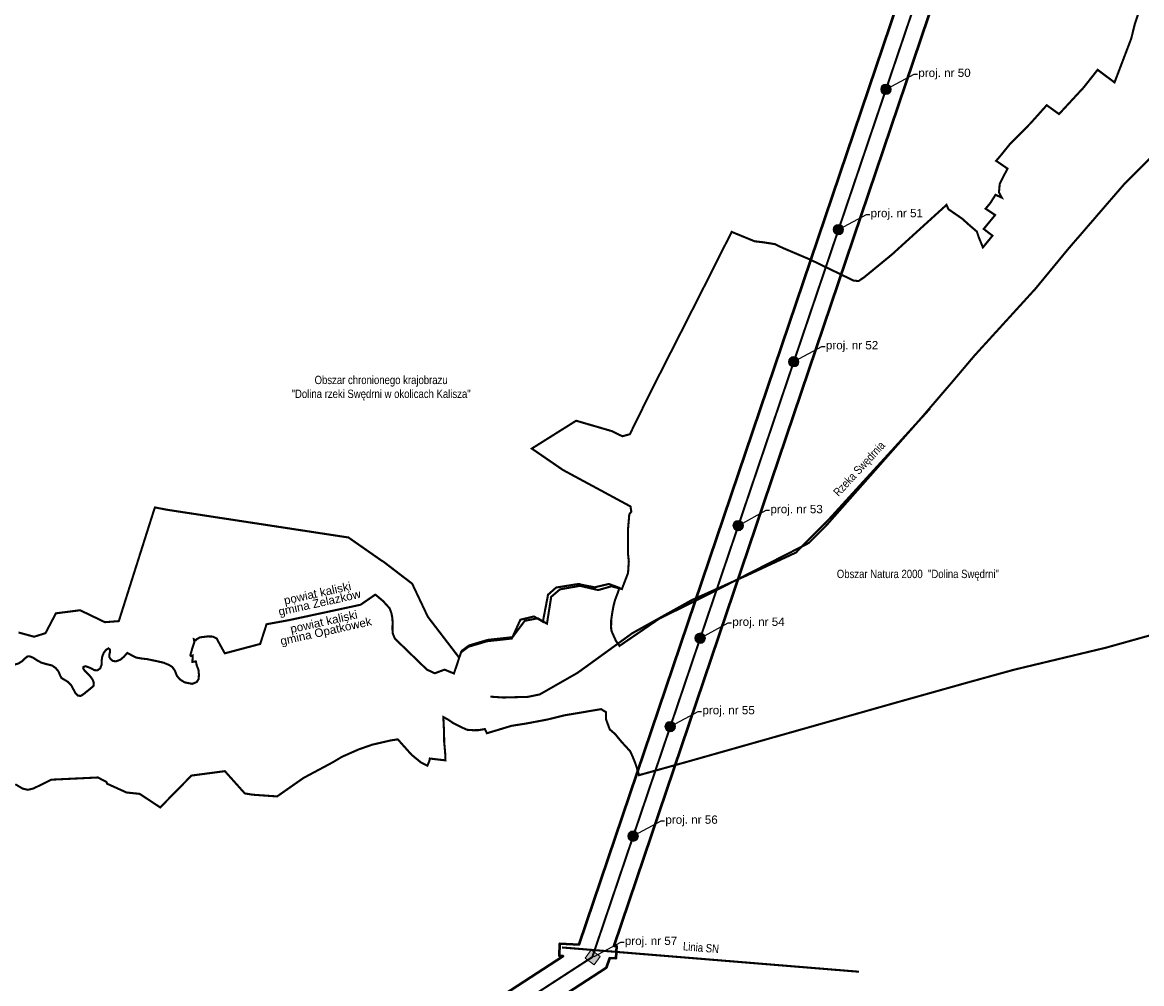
# Model space of a CAD drawing. Header units: metres. Extents: x 6442561 to 6528666, y 5729610 to 6030272.
# Tile 16 of 51: x 6510498 to 6513187, y 5737309 to 5739617. Entities that reach past the tile are written whole.
import ezdxf
from ezdxf import colors
from ezdxf.entities.mleader import LeaderData, LeaderLine
from ezdxf.math import Vec2, Vec3

# ---------------------------------------------------------------- set-up
doc = ezdxf.new("R2010")
doc.units = ezdxf.units.M
doc.linetypes.add('ACAD_ISO10W100', pattern=[18, 12, -3, 0, -3])
doc.linetypes.add('DASHDOT', pattern=[4, 2, -0.9, 0.2, -0.9])
doc.layers.get('0').update_dxf_attribs({"lineweight": 0})
for name, color, linetype, lineweight in [('#Podkład', 7, 'Continuous', 0), ('@obiekty krzyżowane', 5, 'Continuous', 15), ('@opis podziału adm', 6, 'DASHDOT', 20), ('@opis słupów', 1, 'Continuous', 15), ('@opisy', 7, 'Continuous', 15), ('@Oś linii poglądowa', 1, 'Continuous', 15), ('@słupy', 1, 'Continuous', 0), ('_NATURA2000', 94, 'Continuous', 15), ('_NATURA2000 opis', 94, 'Continuous', 15), ('_zakres', 4, 'Continuous', 20), ('EI_Gminy_granice', 6, 'Continuous', 40)]:
    doc.layers.add(name, color=color, linetype=linetype, lineweight=lineweight)
doc.styles.add('Arial Narrow', font='ARIALN.TTF')
doc.styles.get("Standard").update_dxf_attribs({"font": 'arial.ttf'})

# ---------------------------------------------------------------- blocks, each defined once
blk = doc.blocks.new('*U2')
at = {"lineweight": 30}
h = blk.add_hatch(color=0, dxfattribs=at)
h.dxf.hatch_style = 1
h.paths.add_polyline_path([(-29.8, -1.2, 1), (30.1, -1.2, 1)])
at = {"layer": '#Podkład', "color": 0, "linetype": 'Continuous'}
blk.add_circle((0.2, -1.2), 30, dxfattribs=at)
blk = doc.blocks.new('*U3')
at = {"layer": '#Podkład', "linetype": 'Continuous', "transparency": 33554687}
h = blk.add_hatch(color=0, dxfattribs=at)
h.dxf.hatch_style = 1
h.paths.add_polyline_path([(-20.6, 18.2), (20.9, 18.2), (20.9, -20.7), (-20.6, -20.7)])
at = {"color": 0}
blk.add_lwpolyline([(-20.6, 18.2), (20.9, 18.2), (20.9, -20.7), (-20.6, -20.7)], close=True, dxfattribs=at)
at = {"layer": '@słupy', "color": 0, "linetype": 'Continuous'}
blk.add_lwpolyline([(-20.6, 18.2), (20.9, 18.2), (20.9, -20.7), (-20.6, -20.7)], close=True, dxfattribs=at)

msp = doc.modelspace()

# ---------------------------------------------------------------- linework, layer by layer
at = {"layer": '@obiekty krzyżowane', "linetype": 'ACAD_ISO10W100', "ltscale": 0.2, "const_width": 5, "flags": 128}
for points in [[(6511622.1, 5737998), (6511653.5, 5737995.9), (6511696.8, 5737997.1), (6511712.8, 5737997.5), (6511741.3, 5738003.5), (6511832.4, 5738055.6), (6511963.2, 5738150.3), (6512105.6, 5738229.6), (6512240.2, 5738290), (6512356.5, 5738344.1), (6512438.2, 5738426.7), (6512678.4, 5738689.8)], [(6511794.7, 5737395.7), (6512508, 5737337.4)]]:
    msp.add_lwpolyline(points, dxfattribs=at)

# ---------------------------------------------------------------- block references
at = {"layer": '@słupy', "linetype": 'Continuous', "xscale": 0.4184172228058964, "yscale": 0.4184172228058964, "zscale": 0.4184172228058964, "rotation": 259.5500809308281}
for p in [(6512572.9, 5739456.4), (6512458.8, 5739119.5), (6512351.5, 5738802.3), (6512218.2, 5738408.7), (6512126.7, 5738138.3), (6512054.8, 5737926), (6511965.8, 5737663.1)]:
    msp.add_blockref('*U2', p, dxfattribs=at)
at = {"layer": '@słupy', "color": 1, "linetype": 'Continuous', "xscale": 0.6389805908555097, "yscale": 0.6389805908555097, "zscale": 0.6389805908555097, "rotation": 143.9087073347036}
msp.add_blockref('*U3', (6511867.6, 5737371.4), dxfattribs=at)

# ---------------------------------------------------------------- texts
at = {"layer": '@opis podziału adm', "insert": (6511080.2, 5738167.4), "char_height": 20, "attachment_point": 4, "rotation": 12.5172, "line_spacing_factor": 0.7, "bg_fill": 3, "box_fill_scale": 1.2, "bg_fill_color": 256, "bg_fill_transparency": 0}
msp.add_mtext_dynamic_manual_height_columns('\\pxqc;powiat kaliski\\Pgmina Żelazków\\P\\pi6.71062,q*;\\P\\pi0,qc;powiat kaliski\\Pgmina Opatkówek', width=281.962, gutter_width=200, heights=[136], dxfattribs=at)

# ---------------------------------------------------------------- next in the draw order: linework, layer by layer
at = {"layer": '_NATURA2000', "color": 7, "ltscale": 0.5, "const_width": 5, "flags": 128}
msp.add_lwpolyline([(6513208.7, 5738145.7), (6513182.4, 5738138.4), (6513167.3, 5738134.1), (6513163.1, 5738133), (6513103.5, 5738116.3), (6513099.4, 5738115.2), (6512881, 5738062.9), (6512762, 5738030.1), (6512759, 5738029.2), (6512592.2, 5737982.4), (6512096.8, 5737842.1), (6511979.3, 5737809.4), (6511976.9, 5737818.7), (6511970.5, 5737838.1), (6511964.1, 5737854.1), (6511958.2, 5737866.9), (6511937.5, 5737889.4), (6511922, 5737908.2), (6511909.1, 5737919.4), (6511900.2, 5737943.5), (6511900.4, 5737960.6), (6511888.4, 5737968), (6511799.4, 5737953), (6511759.1, 5737943), (6511707.5, 5737933.3), (6511673.4, 5737928), (6511614, 5737910.1), (6511609.1, 5737920.2), (6511593.4, 5737917.5), (6511581.3, 5737917.4), (6511566.7, 5737918.4), (6511550.9, 5737925.4), (6511532.6, 5737934.9), (6511520.4, 5737943.2), (6511509.4, 5737949.1), (6511511.1, 5737914), (6511511.5, 5737888.6), (6511514.3, 5737857.1), (6511514.5, 5737845), (6511476.9, 5737849.4), (6511475.8, 5737843.3), (6511471.1, 5737832.3), (6511456.4, 5737839.4), (6511433.2, 5737858.4), (6511400, 5737895.5), (6511383.1, 5737892.9), (6511338.4, 5737882.6), (6511305.9, 5737871.2), (6511266.2, 5737853.7), (6511243.4, 5737840.1), (6511173.6, 5737802.8), (6511110.1, 5737758.4), (6511050.6, 5737762.6), (6511032.5, 5737765.7), (6510984.7, 5737819.1), (6510904.5, 5737808.5), (6510892.7, 5737796.5), (6510829.4, 5737732), (6510797.6, 5737753), (6510780.1, 5737764.5), (6510748.4, 5737767.9), (6510701.7, 5737789), (6510700.3, 5737793.1), (6510679.8, 5737803.9), (6510567.6, 5737798.6), (6510565, 5737797.3), (6510525.3, 5737777.6), (6510511.6, 5737774.3), (6510499.1, 5737777.1), (6510481.4, 5737787.7)], dxfattribs=at)

# ---------------------------------------------------------------- next in the draw order: texts
at = {"layer": '@opisy', "color": 5, "char_height": 20, "attachment_point": 5, "style": 'Arial Narrow', "bg_fill": 3, "box_fill_scale": 1, "bg_fill_color": 256, "bg_fill_transparency": 0}
for s, width, insert, rotation in [('Rzeka Swędrnia', 176.959, (6512510.4, 5738543.3), 47.2225), ('Linia SN', 95.48, (6512128.3, 5737395.4), 355.3846)]:
    msp.add_mtext_dynamic_manual_height_columns(s, width=width, gutter_width=12.5, heights=[0], dxfattribs=dict(at, insert=insert, rotation=rotation))

# ---------------------------------------------------------------- next in the draw order: linework, layer by layer
at = {"layer": '@Oś linii poglądowa', "color": 1, "linetype": 'ACAD_ISO10W100', "ltscale": 0.2, "const_width": 5, "flags": 128}
msp.add_lwpolyline([(6520655.8, 5751552.6), (6520642.5, 5751551.6), (6520549.1, 5751575.6), (6520306.8, 5751481.5), (6518865.6, 5749610.1), (6516989.9, 5747175.6), (6514483.7, 5744092.7), (6512784.3, 5740019.6), (6512672.7, 5739752), (6511867.2, 5737372.6), (6509563.2, 5735877.4), (6509542.3, 5735627), (6509411.4, 5735624.6), (6509263.7, 5735683.3), (6509130.5, 5735602), (6508936.8, 5735129.9), (6508277.2, 5733553.1), (6508161.6, 5733276.4), (6507841.4, 5732801), (6507319, 5732791.4), (6507271.8, 5732778.7)], dxfattribs=at)
at = {"layer": '_NATURA2000', "color": 7, "ltscale": 0.5, "const_width": 5, "flags": 128}
msp.add_lwpolyline([(6510489.1, 5738152.1), (6510523.2, 5738142.8), (6510526.4, 5738141.9), (6510553.8, 5738150.4), (6510578.8, 5738198), (6510581.4, 5738198.4), (6510637, 5738205.5), (6510696.6, 5738176.8), (6510730, 5738179.4), (6510739.4, 5738209.2), (6510792.7, 5738377.4), (6510814.7, 5738446.6), (6510816.9, 5738452.3), (6510847.7, 5738446.5), (6511027.5, 5738419), (6511030.7, 5738418.5), (6511244.2, 5738385.9), (6511281.5, 5738380.2), (6511360.9, 5738324.8), (6511365.7, 5738322), (6511434.6, 5738269.2), (6511472.2, 5738189.8), (6511547.5, 5738091.5), (6511548.4, 5738094.2), (6511553.5, 5738107.9), (6511571.4, 5738121), (6511616.1, 5738134.3), (6511675.4, 5738140.7), (6511705, 5738180.2), (6511736.6, 5738186.1), (6511758.3, 5738173.2), (6511768.5, 5738237.7), (6511789.6, 5738255.7), (6511837.7, 5738264.1), (6511881.5, 5738253.9), (6511912.9, 5738263), (6511922.4, 5738260.6), (6511938.3, 5738256.4), (6511953, 5738294.8), (6511954.9, 5738322.9), (6511952.9, 5738341.7), (6511952.9, 5738399.1), (6511956.1, 5738435.8), (6511960.9, 5738442.2), (6511959, 5738454.7), (6511876.7, 5738499.2), (6511864, 5738506), (6511796.9, 5738542.2), (6511721.9, 5738593.7), (6511778.4, 5738629.2), (6511781.1, 5738630.9), (6511828.4, 5738660.6), (6511913.6, 5738635.8), (6511939.5, 5738623.3), (6511957.4, 5738628.2), (6512006.6, 5738728.2), (6512039.2, 5738792.5), (6512081.3, 5738875.3), (6512142.5, 5738995.9), (6512201.1, 5739112.3), (6512201.9, 5739114.1), (6512257, 5739091.5), (6512279.9, 5739088.8), (6512305.9, 5739084.6), (6512324.3, 5739075.7), (6512390.2, 5739047.7), (6512494.5, 5738997.3), (6512506.7, 5738995.9), (6512520.3, 5739005.2), (6512586.6, 5739059.5), (6512718, 5739178.9), (6512722.5, 5739168.6), (6512755.8, 5739145.6), (6512769.9, 5739132.8), (6512790.9, 5739114.8), (6512795.5, 5739101), (6512805.4, 5739076.8), (6512828.4, 5739104.9), (6512807.3, 5739121.1), (6512834.7, 5739154.5), (6512811.9, 5739169.8), (6512823, 5739183), (6512835.7, 5739203.1), (6512850.6, 5739196.4), (6512844.3, 5739208.4), (6512844.3, 5739212.8), (6512845.8, 5739229.3), (6512864.4, 5739266), (6512837.2, 5739284.7), (6512850, 5739299.7), (6512869.7, 5739324.2), (6512918.5, 5739373.5), (6512958.7, 5739418.2), (6512988.3, 5739397), (6513047.6, 5739461.1), (6513080.9, 5739503.3), (6513121.5, 5739472.9), (6513161.7, 5739578.4), (6513170.5, 5739614.1), (6513177.9, 5739635.8)], dxfattribs=at)
at = {"layer": 'EI_Gminy_granice', "linetype": 'ACAD_ISO10W100', "ltscale": 0.5, "const_width": 5, "flags": 128}
msp.add_lwpolyline([(6509049.5, 5736527), (6509069.8, 5736549), (6509069, 5736553.1), (6509191.2, 5736658), (6509098.7, 5736769.3), (6509131.7, 5736797), (6509268.5, 5736911.9), (6509359.7, 5736800.7), (6509410.3, 5736845.9), (6509457.1, 5736887.7), (6509481.1, 5736858.1), (6509542, 5736783), (6509559.9, 5736807), (6509577.1, 5736828.5), (6509596.5, 5736854.7), (6509604.5, 5736867.2), (6509613.4, 5736878.1), (6509619.3, 5736885.3), (6509627.6, 5736898.1), (6509643.3, 5736923), (6509651, 5736936.6), (6509658.6, 5736950), (6509672.9, 5736975.2), (6509681.5, 5736986.9), (6509683.1, 5736989.5), (6509682.3, 5736998.3), (6509681.6, 5737010.1), (6509676.7, 5737038.7), (6509677.3, 5737049.5), (6509680.1, 5737056.7), (6509683.1, 5737059.8), (6509692.5, 5737064.1), (6509706.1, 5737070), (6509732.1, 5737081.3), (6509742.4, 5737086.3), (6509755.8, 5737099), (6509762.8, 5737104.6), (6509778.1, 5737115.5), (6509782.2, 5737119), (6509796.6, 5737138.3), (6509804, 5737148.7), (6509812.8, 5737159.6), (6509822.6, 5737173), (6509829.3, 5737184.9), (6509836.3, 5737196.3), (6509844.2, 5737203.8), (6509855.3, 5737210.4), (6509860.9, 5737211.1), (6509868.5, 5737209.9), (6509876.7, 5737208.2), (6509880.1, 5737209.1), (6509883.5, 5737211.7), (6509885, 5737216.6), (6509885.1, 5737223.8), (6509885.8, 5737235.6), (6509886.8, 5737249.5), (6509891.4, 5737259.8), (6509901.1, 5737268.4), (6509912.2, 5737273.8), (6509882.9, 5737308.8), (6509886.7, 5737328.9), (6509881, 5737345.8), (6509876.2, 5737352.2), (6509840, 5737363.4), (6509795.5, 5737404.2), (6509795.5, 5737409.1), (6509795.5, 5737429), (6509802.8, 5737434), (6509815.6, 5737442.8), (6509835.3, 5737458.1), (6509842.5, 5737475.9), (6509847.5, 5737486.4), (6509858.2, 5737508.8), (6509864.5, 5737522.1), (6509869.8, 5737533.7), (6509878.1, 5737551.4), (6509885.1, 5737574.4), (6509969.3, 5737499), (6509986.1, 5737484.1), (6509986.7, 5737480.9), (6509989.8, 5737467.5), (6510029.6, 5737493.4), (6510028.1, 5737512.4), (6510025.6, 5737522.3), (6510021.1, 5737533.4), (6510014.7, 5737543.2), (6510006.9, 5737551.1), (6509997.8, 5737556.6), (6509987.9, 5737561.5), (6509978.8, 5737565.8), (6509971.1, 5737571.4), (6509965.8, 5737578.2), (6509960, 5737589.1), (6509956.1, 5737598.4), (6509952.1, 5737606.6), (6509947.3, 5737613.5), (6509942.2, 5737620.6), (6509939.1, 5737626.7), (6509938.8, 5737632.6), (6509942.3, 5737637.8), (6509949.7, 5737640.6), (6509962.9, 5737642), (6509986.4, 5737646.2), (6510012.9, 5737657), (6510018.7, 5737655.7), (6510028.9, 5737655), (6510040.2, 5737658.9), (6510046.9, 5737664.7), (6510051.5, 5737675.1), (6510052.6, 5737686.5), (6510053.1, 5737698.2), (6510051.8, 5737705), (6510046.8, 5737715.1), (6510043.1, 5737724.9), (6510042.1, 5737733.1), (6510044.7, 5737744), (6510048.6, 5737755.3), (6510049.2, 5737764.3), (6510049.2, 5737776), (6510049.6, 5737783.6), (6510052.3, 5737788.6), (6510056.7, 5737788.8), (6510069, 5737782.5), (6510085.6, 5737780), (6510096.4, 5737773.7), (6510099.2, 5737768.5), (6510099.3, 5737756.6), (6510093.8, 5737750.9), (6510082.8, 5737748.6), (6510073.3, 5737749.3), (6510066.2, 5737747.5), (6510062.5, 5737743.7), (6510060.6, 5737735.4), (6510064, 5737720.7), (6510070.2, 5737709.6), (6510080.6, 5737692.6), (6510088.5, 5737686.1), (6510098.4, 5737681.8), (6510107.1, 5737683.2), (6510115.1, 5737691.2), (6510115.5, 5737699.3), (6510115.7, 5737719), (6510156.5, 5737731), (6510225.3, 5737794.5), (6510217.3, 5737809.8), (6510215.8, 5737819.1), (6510218.9, 5737827.5), (6510229.5, 5737836.3), (6510235.7, 5737841.7), (6510243.7, 5737848.4), (6510253.5, 5737851.9), (6510262.8, 5737859), (6510269.3, 5737863.9), (6510266.5, 5737883), (6510265, 5737889.3), (6510259.1, 5737892.9), (6510247.9, 5737895.5), (6510239.2, 5737897.4), (6510233.2, 5737903.7), (6510230.3, 5737916), (6510231.4, 5737923), (6510234.4, 5737930.5), (6510239.1, 5737944.3), (6510244.5, 5737944.7), (6510253.2, 5737941.4), (6510261, 5737943.7), (6510266.2, 5737949.9), (6510267.9, 5737955.4), (6510271.2, 5737965.9), (6510274.3, 5737975.6), (6510276.2, 5737989.4), (6510274.2, 5738000.9), (6510270.8, 5738013.3), (6510269.7, 5738021.8), (6510271.3, 5738027.9), (6510276, 5738030.2), (6510278.8, 5738029.8), (6510281.6, 5738029.4), (6510289.3, 5738023.4), (6510295.8, 5738021.8), (6510298.5, 5738021.1), (6510303.1, 5738021.2), (6510307.1, 5738024.1), (6510308.3, 5738026.3), (6510311.1, 5738031.6), (6510315.4, 5738041), (6510320.4, 5738047), (6510327.3, 5738049), (6510330.6, 5738049.1), (6510335.3, 5738049.1), (6510344.5, 5738046.3), (6510358.6, 5738039.6), (6510360.9, 5738038.4), (6510372.9, 5738033.9), (6510379.8, 5738031.3), (6510390.9, 5738027.4), (6510396.6, 5738025.4), (6510411.3, 5738022.1), (6510418.2, 5738020.6), (6510429.4, 5738017), (6510434.5, 5738015.4), (6510447.8, 5738014.7), (6510455.4, 5738014.3), (6510459.4, 5738016.9), (6510462.9, 5738023.4), (6510462.3, 5738031.7), (6510462.2, 5738042.5), (6510460, 5738052.7), (6510454.8, 5738062.8), (6510447.9, 5738069.5), (6510441.1, 5738074.5), (6510430.1, 5738080.5), (6510418.5, 5738086.6), (6510407.4, 5738091.6), (6510397.7, 5738099.3), (6510394.4, 5738105.9), (6510395.6, 5738114.4), (6510398.7, 5738122.9), (6510404.9, 5738130.8), (6510411.6, 5738138.2), (6510420, 5738142.7), (6510426.5, 5738146.3), (6510430.1, 5738148.3), (6510438.9, 5738151.8), (6510447.2, 5738151.2), (6510450.3, 5738147.5), (6510452.1, 5738138.4), (6510454.4, 5738131.6), (6510463.3, 5738126.5), (6510471.5, 5738119.3), (6510473.5, 5738111), (6510474.3, 5738103.5), (6510472.9, 5738089.6), (6510472.5, 5738083.3), (6510474.8, 5738077.9), (6510480.1, 5738075.1), (6510488.7, 5738077.6), (6510497.8, 5738083.1), (6510504.8, 5738090), (6510510, 5738094.3), (6510515.6, 5738094.9), (6510524.3, 5738091.4), (6510528.5, 5738088.6), (6510533.8, 5738085.1), (6510544.2, 5738079.5), (6510556.8, 5738075.9), (6510569.9, 5738072.7), (6510572.1, 5738071.2), (6510578.2, 5738066.8), (6510584.9, 5738058.8), (6510589.7, 5738047.4), (6510592.5, 5738042.5), (6510598.1, 5738039.3), (6510607.9, 5738033.5), (6510615.1, 5738026.3), (6510626.1, 5738006), (6510631.6, 5738000.6), (6510638.1, 5737999.6), (6510645, 5738003.7), (6510650.9, 5738008.6), (6510662, 5738017.6), (6510669, 5738023.3), (6510670, 5738030.9), (6510667.6, 5738037.7), (6510662.9, 5738044.9), (6510655.5, 5738052.9), (6510646.9, 5738061.8), (6510644.4, 5738065.8), (6510645, 5738069.5), (6510650.1, 5738071.1), (6510661.1, 5738067.2), (6510671.2, 5738061.7), (6510678.5, 5738061.2), (6510685.4, 5738065.9), (6510688.6, 5738074.9), (6510688.8, 5738084.5), (6510690.1, 5738094.3), (6510694, 5738103.6), (6510699.2, 5738110.5), (6510705.2, 5738114), (6510708.3, 5738111.1), (6510709, 5738105.8), (6510707.2, 5738098.7), (6510707.1, 5738093.7), (6510709.8, 5738088.5), (6510715.7, 5738083.6), (6510723.3, 5738082.9), (6510733.8, 5738086.7), (6510741.5, 5738093.3), (6510743.5, 5738095.4), (6510750.5, 5738103), (6510760.5, 5738097.5), (6510767.7, 5738093.8), (6510771.2, 5738091.9), (6510783.9, 5738089.7), (6510788.6, 5738089.1), (6510797.7, 5738088.1), (6510804.6, 5738086.7), (6510816.4, 5738084.3), (6510824.4, 5738082.5), (6510837.2, 5738079.6), (6510850.1, 5738074.4), (6510858.5, 5738069.1), (6510864.4, 5738060.8), (6510869.8, 5738047.4), (6510877.2, 5738039.1), (6510887.9, 5738032.4), (6510898.3, 5738030.3), (6510906.1, 5738028.7), (6510917, 5738033), (6510921.6, 5738040.2), (6510922.4, 5738050.7), (6510921.2, 5738062.8), (6510917.1, 5738073.1), (6510915, 5738082.7), (6510906.5, 5738081.4), (6510907.6, 5738093.8), (6510907.4, 5738097), (6510903.4, 5738095.6), (6510901.8, 5738097.6), (6510906, 5738112.5), (6510911.4, 5738129.1), (6510910.3, 5738135.7), (6510914.7, 5738133.4), (6510917.8, 5738136.5), (6510924.8, 5738140.3), (6510943.3, 5738142.6), (6510955.9, 5738142.3), (6510965, 5738137.8), (6510968.9, 5738130.3), (6510984.5, 5738102), (6511069.6, 5738124.6), (6511084.8, 5738171.9), (6511138.7, 5738181.7), (6511286.2, 5738213.4), (6511310.7, 5738218.7), (6511345.7, 5738242.9), (6511348.6, 5738241.1), (6511364.7, 5738227.5), (6511380.4, 5738210.2), (6511384.8, 5738198.3), (6511387, 5738186.6), (6511387.6, 5738176.8), (6511387.2, 5738160), (6511388.2, 5738148.9), (6511393.1, 5738137.3), (6511470, 5738062.9), (6511488.9, 5738054.1), (6511512.4, 5738062.9), (6511534.9, 5738053.6), (6511543.9, 5738080.4), (6511547.2, 5738090.6), (6511551.9, 5738104.6), (6511553.8, 5738105.9), (6511569.9, 5738117.8), (6511614.5, 5738131.1), (6511673.9, 5738137.6), (6511694.5, 5738182.8), (6511727.3, 5738190.6), (6511748.5, 5738177.8), (6511760.9, 5738242.8), (6511763.6, 5738245.2), (6511780.3, 5738260), (6511835.2, 5738268.8), (6511841.7, 5738266.6), (6511872.9, 5738260.6), (6511907.1, 5738268.6), (6511932.1, 5738259.4), (6511929.5, 5738250.3), (6511921.7, 5738229.6), (6511917.8, 5738214.3), (6511915, 5738198.7), (6511912.5, 5738180.9), (6511912.4, 5738165.3), (6511912.7, 5738158.6), (6511914.8, 5738152.3), (6511924.1, 5738131.8), (6511932.6, 5738119.9), (6512026.8, 5738184.4), (6512148.7, 5738245.2), (6512239.4, 5738291.5), (6512387.3, 5738367), (6512428.3, 5738408), (6512470.5, 5738455.7), (6512521.1, 5738512.9), (6512655.9, 5738665.5), (6512731.4, 5738753.4), (6512785.2, 5738817), (6512931.6, 5738977.6), (6513008.4, 5739070.8), (6513010.7, 5739073.5), (6513019.6, 5739083.9), (6513029.8, 5739095.7), (6513035.2, 5739101.8), (6513037.7, 5739104.7), (6513040, 5739107.4), (6513044.6, 5739112.7), (6513053.3, 5739122.9), (6513061.8, 5739132.7), (6513066.8, 5739138.4), (6513071.3, 5739143.6), (6513082.2, 5739156.3), (6513088.6, 5739163.7), (6513093.3, 5739169.1), (6513097.9, 5739174.5), (6513103.1, 5739180.5), (6513113.5, 5739192.5), (6513123.3, 5739203.9), (6513131.1, 5739212.9), (6513142.7, 5739226.3), (6513144.7, 5739228.6), (6513154.8, 5739238.7), (6513165.5, 5739249.4), (6513178.3, 5739262.2), (6513199.9, 5739283.7), (6513211, 5739294.9), (6513222.4, 5739306.2), (6513244.1, 5739327.9), (6513271.2, 5739355), (6513283.5, 5739367.2), (6513302.6, 5739385.7), (6513305, 5739388.1), (6513312.9, 5739396.1), (6513373.7, 5739430.9), (6513378.3, 5739433.5), (6513380.4, 5739434.7), (6513385.2, 5739437.4), (6513421.2, 5739457.9), (6513426.4, 5739460.9), (6513478.4, 5739490.5), (6513493.1, 5739499.1), (6513546.9, 5739529.8), (6513678.1, 5739604.7), (6513818.4, 5739503), (6513870.3, 5739465.4), (6513877.7, 5739460.1), (6513865.7, 5739442.1), (6513858, 5739430.7), (6513824.6, 5739382.5), (6513864.8, 5739353.7), (6513885.1, 5739339.1), (6513980.9, 5739269.9), (6513992.5, 5739262.7), (6514364, 5738997.7), (6514370.4, 5739000), (6514420.3, 5739011.4), (6514445.8, 5739009.9), (6514460.1, 5739009.8), (6514475.6, 5739010.4), (6514490.4, 5739014.3), (6514503.8, 5739021.7), (6514524.9, 5739034.7), (6514536.4, 5739038.8), (6514554.7, 5739041.3), (6514578.5, 5739042.7), (6514597, 5739043.4), (6514608.7, 5739046.6), (6514633.2, 5739061.8), (6514635.4, 5739060.2), (6514643, 5739067.4), (6514646.5, 5739064.9), (6514687.5, 5739035.1), (6514831.4, 5738934.6), (6514857.5, 5739037.2), (6514831.5, 5739046.4), (6514774.3, 5739060.3), (6514752.4, 5739068.4), (6514731.2, 5739079.2), (6514649.4, 5739124.8), (6514611.9, 5739145.8), (6514551.9, 5739216.9), (6514538.9, 5739232.3), (6514475.2, 5739325.3), (6514464.7, 5739340.7), (6514459.5, 5739344.9), (6514416, 5739380.3), (6514411.7, 5739383.8), (6514400.7, 5739394.7), (6514371.6, 5739423.3), (6514352.3, 5739442.6), (6514341.3, 5739465.1), (6514319.4, 5739477), (6514309.5, 5739478.5), (6514298.5, 5739476.7), (6514289, 5739473.2), (6514278.9, 5739465.6), (6514269.1, 5739474.7), (6514252.6, 5739489.5), (6514234.8, 5739508), (6514219.6, 5739533.2), (6514275.4, 5739532.4), (6514286.1, 5739551.4), (6514297.3, 5739570.2), (6514305.9, 5739584.7), (6514294.3, 5739602.7), (6514290.6, 5739608.6), (6514284, 5739614.5), (6514271.6, 5739622.3), (6514245.6, 5739637.3), (6514243, 5739638.9), (6514235, 5739643.5), (6514201.6, 5739663.3), (6514169.2, 5739682.5), (6514163.3, 5739686.5), (6514160.9, 5739689.7), (6514158.8, 5739692.5), (6514155.1, 5739697.6), (6514146.5, 5739715.3), (6514133.8, 5739743.7), (6514132.2, 5739747.3), (6514128.5, 5739758.3), (6514128.2, 5739784.2), (6514131.2, 5739797.1), (6514139.2, 5739811.7), (6514147.6, 5739823.9), (6514150.3, 5739839.8), (6514151.8, 5739871.2), (6514156.2, 5739870.7), (6514240.7, 5739860.6), (6514245.4, 5739860.1), (6514319.4, 5739851.3), (6514334, 5739849.6), (6514340.8, 5739850.1), (6514351, 5739854.3), (6514377.8, 5739867.3), (6514380.9, 5739868.9), (6514427, 5739891.3), (6514526.5, 5739939.6), (6514574.6, 5739962.9), (6514579.3, 5739965.2), (6514577.6, 5739969.8), (6514630.2, 5739995.8), (6514636.8, 5739995), (6514642.6, 5739991.6), (6514678.6, 5739965.3), (6514682.1, 5739962.5), (6514697, 5739950.8), (6514703.3, 5739946.7), (6514712.7, 5739942.4), (6514715.2, 5739942.1), (6514729, 5739942.9), (6514743.6, 5739944.3), (6514751.6, 5739952.3), (6514763.6, 5739964.8), (6514772.8, 5739978.5), (6514773.9, 5739989.9), (6514808.4, 5740086.9), (6514827.1, 5740134.5), (6514845, 5740178.6), (6514871.3, 5740243.6), (6514873.6, 5740247.2), (6514877, 5740248.9), (6514880.4, 5740248.5), (6514883.8, 5740249.1), (6514885.9, 5740250.3), (6514888.3, 5740252.1), (6514896, 5740258.5), (6514905.8, 5740262.7), (6514916.3, 5740263.8), (6514930.3, 5740266), (6514956.8, 5740270.3), (6515004, 5740277.9), (6515011, 5740279), (6515073.5, 5740289.1), (6515078.9, 5740290), (6515093.5, 5740292.4), (6515120.8, 5740296.7), (6515156.8, 5740302.6), (6515166.9, 5740307.5), (6515169.5, 5740309.9), (6515171.9, 5740312), (6515176, 5740315.7), (6515184.4, 5740325.9), (6515190.9, 5740337.8), (6515193.7, 5740348.5), (6515194.5, 5740362.9), (6515193, 5740374.5), (6515186, 5740403.4), (6515168.4, 5740475.8), (6515168.2, 5740484.8), (6515173.3, 5740493.3), (6515179.9, 5740501.4), (6515193.1, 5740512.1), (6515217.1, 5740528.1), (6515232.5, 5740536.7), (6515285.8, 5740566.5), (6515290, 5740568.8), (6515351, 5740601.9), (6515381.7, 5740626.9), (6515391.7, 5740637.8), (6515400, 5740650.8), (6515407, 5740666), (6515409.3, 5740681.1), (6515408.9, 5740695.8), (6515403.3, 5740714.8), (6515402.4, 5740717.8), (6515394.7, 5740744.2), (6515393.3, 5740755.6), (6515393.8, 5740765), (6515396.3, 5740773.3), (6515405, 5740784.1), (6515407, 5740786.6), (6515411.4, 5740792), (6515423.4, 5740806.6), (6515473.6, 5740867.8), (6515475.2, 5740869.8), (6515476.7, 5740871.1), (6515491.1, 5740884.5), (6515498.5, 5740891.4), (6515516.1, 5740903.8), (6515535.5, 5740915.8), (6515596.8, 5740953.8), (6515618, 5740966.9), (6515656.7, 5740991), (6515704.6, 5741020.9), (6515708.1, 5741023), (6515737.3, 5741041.2)], dxfattribs=at)

# ---------------------------------------------------------------- next in the draw order: texts
at = {"layer": '_NATURA2000 opis', "color": 7, "char_height": 20, "attachment_point": 5, "style": 'Arial Narrow', "bg_fill": 3, "box_fill_scale": 1, "bg_fill_color": 256, "bg_fill_transparency": 0}
for s, width, heights, insert in [('Obszar chronionego krajobrazu\\P"Dolina rzeki Swędrni w okolicach Kalisza"', 441.311, [83.7], (6511360, 5738738.9)), ('Obszar Natura 2000  "Dolina Swędrni"', 388.652, [27.7], (6512649.2, 5738289.7))]:
    msp.add_mtext_dynamic_manual_height_columns(s, width=width, gutter_width=12.5, heights=heights, dxfattribs=dict(at, insert=insert))

# ---------------------------------------------------------------- next in the draw order: leaders
at = {"layer": '@opis słupów'}
ml = msp.add_multileader_mtext('Standard', dxfattribs=at)
ml.set_content('proj. nr 50', color=256)
ml.set_leader_properties()
ml.build(insert=Vec2(0, 0))
ctx = ml.context
ctx.base_point, ctx.char_height, ctx.plane_origin = Vec3(6512648.2, 5739493.1), 20, Vec3(6512575.3, 5739456.4)
notes = []
notes.append((ctx, [(1, (1, 1, 0), (6512640.2, 5739493.1), (1, 0), 8, [(0, [(6512572.9, 5739456.4)], 0, [])])]))
ctx.mtext.insert, ctx.mtext.flow_direction = Vec3(6512650.2, 5739506.1), 5
ctx.mtext.has_bg_fill, ctx.mtext.bg_color, ctx.mtext.bg_scale_factor, ctx.mtext.bg_transparency, ctx.mtext.use_window_bg_color = 1, -1073741824, 1, 0, 1
ml = msp.add_multileader_mtext('Standard', dxfattribs=at)
ml.set_content('proj. nr 51', color=256)
ml.set_leader_properties()
ml.build(insert=Vec2(0, 0))
ctx = ml.context
ctx.base_point, ctx.char_height, ctx.plane_origin = Vec3(6512533.7, 5739156.2), 20, Vec3(6512460.7, 5739119.5)
notes.append((ctx, [(1, (1, 1, 0), (6512525.7, 5739156.2), (1, 0), 8, [(0, [(6512458.3, 5739119.5)], 0, [])])]))
ctx.mtext.insert, ctx.mtext.flow_direction = Vec3(6512535.7, 5739169.2), 5
ctx.mtext.has_bg_fill, ctx.mtext.bg_color, ctx.mtext.bg_scale_factor, ctx.mtext.bg_transparency, ctx.mtext.use_window_bg_color = 1, -1073741824, 1, 0, 1
ml = msp.add_multileader_mtext('Standard', dxfattribs=at)
ml.set_content('proj. nr 52', color=256)
ml.set_leader_properties()
ml.build(insert=Vec2(0, 0))
ctx = ml.context
ctx.base_point, ctx.char_height, ctx.plane_origin = Vec3(6512426.3, 5738839.1), 20, Vec3(6512353.3, 5738802.4)
notes.append((ctx, [(1, (1, 1, 0), (6512418.3, 5738839.1), (1, 0), 8, [(0, [(6512351, 5738802.4)], 0, [])])]))
ctx.mtext.insert, ctx.mtext.flow_direction = Vec3(6512428.3, 5738852), 5
ctx.mtext.has_bg_fill, ctx.mtext.bg_color, ctx.mtext.bg_scale_factor, ctx.mtext.bg_transparency, ctx.mtext.use_window_bg_color = 1, -1073741824, 1, 0, 1
ml = msp.add_multileader_mtext('Standard', dxfattribs=at)
ml.set_content('proj. nr 53', color=256)
ml.set_leader_properties()
ml.build(insert=Vec2(0, 0))
ctx = ml.context
ctx.base_point, ctx.char_height, ctx.plane_origin = Vec3(6512293.1, 5738445.5), 20, Vec3(6512220.1, 5738408.8)
notes.append((ctx, [(1, (1, 1, 0), (6512285.1, 5738445.5), (1, 0), 8, [(0, [(6512217.7, 5738408.8)], 0, [])])]))
ctx.mtext.insert, ctx.mtext.flow_direction = Vec3(6512295.1, 5738458.4), 5
ctx.mtext.has_bg_fill, ctx.mtext.bg_color, ctx.mtext.bg_scale_factor, ctx.mtext.bg_transparency, ctx.mtext.use_window_bg_color = 1, -1073741824, 1, 0, 1
ml = msp.add_multileader_mtext('Standard', dxfattribs=at)
ml.set_content('proj. nr 54', color=256)
ml.set_leader_properties()
ml.build(insert=Vec2(0, 0))
ctx = ml.context
ctx.base_point, ctx.char_height, ctx.plane_origin = Vec3(6512201.5, 5738175), 20, Vec3(6512128.5, 5738138.3)
notes.append((ctx, [(1, (1, 1, 0), (6512193.5, 5738175), (1, 0), 8, [(0, [(6512126.2, 5738138.3)], 0, [])])]))
ctx.mtext.insert, ctx.mtext.flow_direction = Vec3(6512203.5, 5738187.9), 5
ctx.mtext.has_bg_fill, ctx.mtext.bg_color, ctx.mtext.bg_scale_factor, ctx.mtext.bg_transparency, ctx.mtext.use_window_bg_color = 1, -1073741824, 1, 0, 1
ml = msp.add_multileader_mtext('Standard', dxfattribs=at)
ml.set_content('proj. nr 55', color=256)
ml.set_leader_properties()
ml.build(insert=Vec2(0, 0))
ctx = ml.context
ctx.base_point, ctx.char_height, ctx.plane_origin = Vec3(6512129.7, 5737962.7), 20, Vec3(6512056.7, 5737926)
notes.append((ctx, [(1, (1, 1, 0), (6512121.7, 5737962.7), (1, 0), 8, [(0, [(6512054.3, 5737926)], 0, [])])]))
ctx.mtext.insert, ctx.mtext.flow_direction = Vec3(6512131.7, 5737975.7), 5
ctx.mtext.has_bg_fill, ctx.mtext.bg_color, ctx.mtext.bg_scale_factor, ctx.mtext.bg_transparency, ctx.mtext.use_window_bg_color = 1, -1073741824, 1, 0, 1
ml = msp.add_multileader_mtext('Standard', dxfattribs=at)
ml.set_content('proj. nr 56', color=256)
ml.set_leader_properties()
ml.build(insert=Vec2(0, 0))
ctx = ml.context
ctx.base_point, ctx.char_height, ctx.plane_origin = Vec3(6512040.7, 5737699.8), 20, Vec3(6511967.7, 5737663.1)
notes.append((ctx, [(1, (1, 1, 0), (6512032.7, 5737699.8), (1, 0), 8, [(0, [(6511965.3, 5737663.1)], 0, [])])]))
ctx.mtext.insert, ctx.mtext.flow_direction = Vec3(6512042.7, 5737712.7), 5
ctx.mtext.has_bg_fill, ctx.mtext.bg_color, ctx.mtext.bg_scale_factor, ctx.mtext.bg_transparency, ctx.mtext.use_window_bg_color = 1, -1073741824, 1, 0, 1
ml = msp.add_multileader_mtext('Standard', dxfattribs=at)
ml.set_content('proj. nr 57', color=256)
ml.set_leader_properties()
ml.build(insert=Vec2(0, 0))
ctx = ml.context
ctx.base_point, ctx.char_height, ctx.plane_origin = Vec3(6511943.4, 5737408.8), 20, Vec3(6511870.4, 5737372.1)
notes.append((ctx, [(1, (1, 1, 0), (6511935.4, 5737408.8), (1, 0), 8, [(0, [(6511868, 5737372.1)], 0, [])])]))
ctx.mtext.insert, ctx.mtext.flow_direction = Vec3(6511945.4, 5737421.7), 5
ctx.mtext.has_bg_fill, ctx.mtext.bg_color, ctx.mtext.bg_scale_factor, ctx.mtext.bg_transparency, ctx.mtext.use_window_bg_color = 1, -1073741824, 1, 0, 1
for ctx, leaders in notes:
    for number, flags, end, landing, length, lines in leaders:
        leader = LeaderData()
        leader.index, (leader.has_last_leader_line, leader.has_dogleg_vector, leader.attachment_direction) = number, flags
        leader.last_leader_point, leader.dogleg_vector, leader.dogleg_length = Vec3(end), Vec3(landing), length
        for number, points, colour, breaks in lines:
            line = LeaderLine()
            line.index, line.vertices, line.color, line.breaks = number, Vec3.list(points), colors.encode_raw_color(colour), breaks
            leader.lines.append(line)
        ctx.leaders.append(leader)

# ---------------------------------------------------------------- next in the draw order: linework, layer by layer
at = {"layer": '_zakres', "lineweight": 50, "flags": 128}
for points in [[(6509525, 5735900.2), (6510692.9, 5736658.2), (6510682.1, 5736669.1), (6510703.4, 5736690.2), (6510718.6, 5736674.8), (6511797.1, 5737374.7), (6511788.4, 5737375.1), (6511789.6, 5737405.1), (6511835.4, 5737403.2), (6512635.2, 5739766.1), (6512747.3, 5740035), (6512886.4, 5740368.3), (6512829.2, 5740415.2), (6512848.2, 5740438.4), (6512898.5, 5740397.2)], [(6512710.1, 5739737.9), (6511918.7, 5737399.7), (6511925, 5737399.5), (6511923.8, 5737369.5), (6511908.6, 5737370.1), (6511900.7, 5737346.6), (6510813.4, 5736641), (6510819.1, 5736632.3), (6510784.2, 5736608.4), (6510792.3, 5736600.1), (6510771, 5736579), (6510750.3, 5736600), (6509601.5, 5735854.5)]]:
    msp.add_lwpolyline(points, dxfattribs=at)

doc.saveas('drawing.dxf')
